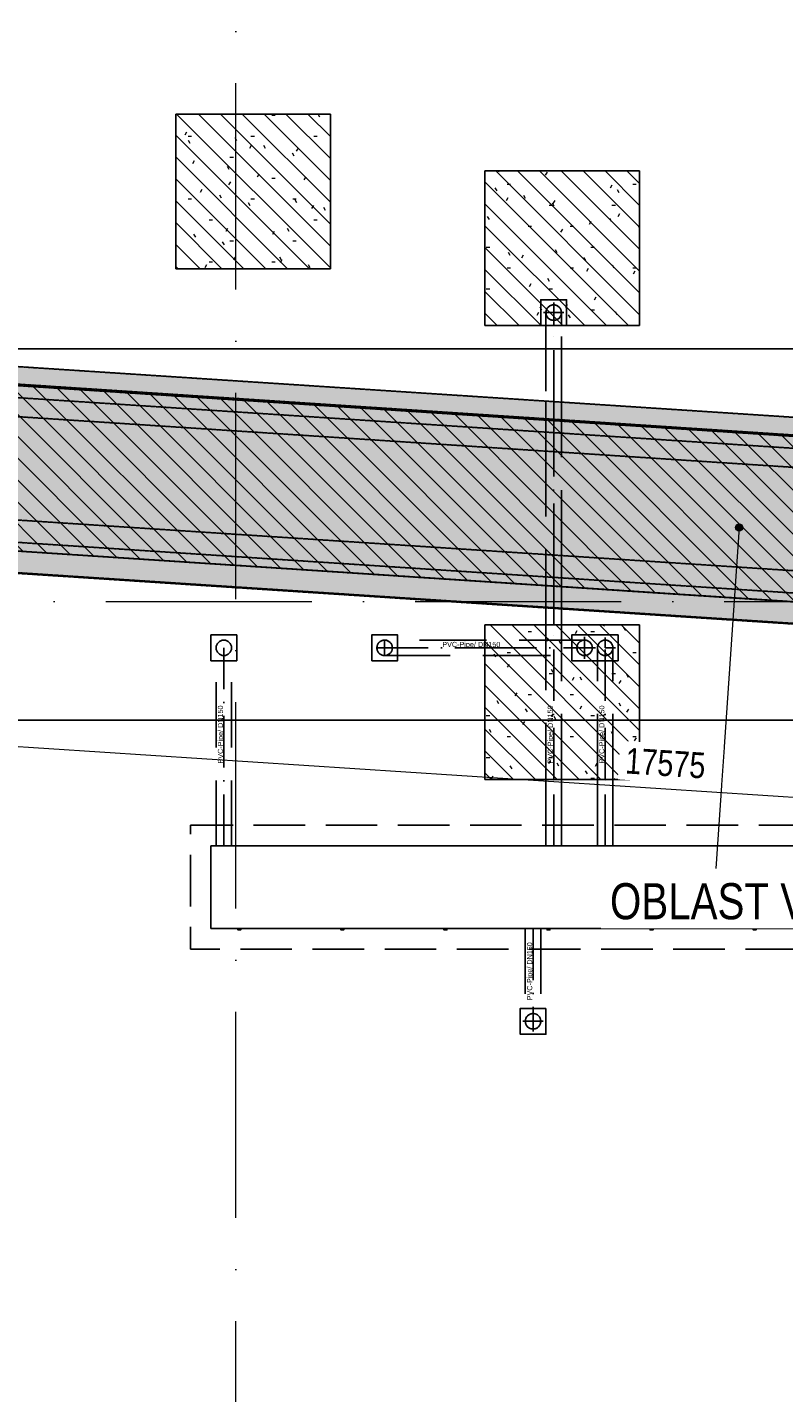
# Model space of a CAD drawing. Header units: millimetres. Extents: x -2694 to 330324, y -17289 to 76899.
# Tile 31 of 142: x 75747 to 83086, y 13081 to 26317. Entities that reach past the tile are written whole.
import ezdxf

# ---------------------------------------------------------------- set-up
doc = ezdxf.new("R2010")
doc.units = ezdxf.units.MM
for name, pattern in [('A_CARA_07', [7, 5, -2]), ('B_CARA_05', [4, 3, -1]), ('IMPORT-A_CARA_07', [700, 500, -200]), ('IMPORT-A_CARA_15', [760, 500, -130, 0, -130]), ('IMPORT-HIDDEN', [952.5, 635, -317.5]), ('Čerchovaná 20mm', [3000, 2000, -500, 0, -500])]:
    doc.linetypes.add(name, pattern=pattern)
for name, color, linetype, lineweight in [('02_0_25386_PODLAHA HALY A ZÁKLADY VESTAVKŮ 4_6_2025_dwg', 8, 'Continuous', 9), ('CA_KOTY', 3, 'Continuous', 9), ('CA_KOTY-100', 3, 'Continuous', 9), ('CA_OSY', 5, 'IMPORT-A_CARA_15', 13), ('CA_PODLAHA CHRÁN_ POPIS', 12, 'IMPORT-A_CARA_15', 25), ('CA_PODLAHA CHRÁNIČKY', 12, 'IMPORT-A_CARA_07', 25), ('CA_PODLAHA OBRYS', 12, 'Continuous', 25), ('CA_POHHRA18', 9, 'Continuous', 9), ('CA_POHHRA25', 7, 'Continuous', 13), ('CA_TEXT25', 7, 'Continuous', 9), ('CA_ZAKLADY25', 7, 'Continuous', 13)]:
    doc.layers.add(name, color=color, linetype=linetype, lineweight=lineweight)
doc.styles.add('Arial', font='arial.ttf', dxfattribs={"height": 50})
doc.styles.add('Arial_2', font='arial.ttf', dxfattribs={"width": 0.8, "height": 250})
doc.styles.add('Arial_3', font='arial.ttf', dxfattribs={"width": 0.8, "height": 350})
doc.dimstyles.new('HP_Přímá_-_2_5_mm_Ariel', dxfattribs={"dimscale": 304.8, "dimtxt": 255.06485, "dimasz": 0.656168, "dimexe": 0.328084, "dimexo": 0.0625, "dimgap": 0.164042, "dimtad": 1, "dimdec": 0, "dimzin": 0, "dimdsep": 46, "dimtxsty": 'Arial_2', "dimblk1": 'OBLIQUE', "dimblk2": 'OBLIQUE', "dimsah": 1, "dimcen": 0.09, "dimazin": 0, "dimtfac": 1, "dimtdec": 4, "dimtix": 1, "dimtmove": 0, "dimatfit": 3, "dimfxl": 2.296588, "dimfxlon": 1, "dimtvp": 1, "dimtfill": 1, "dimtolj": 1, "dimtzin": 0, "dimarcsym": 2})
pattern_1 = [(0, (0, 0), (609.6, 152.4), [50.292, -406.908, 50.292, -406.908, -2438.4]), (0, (0, 0), (609.6, 152.4), [-914.4, 50.292, -864.108, 50.292, -406.908, -1066.8]), (0, (0, 0), (609.6, 152.4), [-2286, 50.292, -254.508, 50.292, -711.708]), (120, (228.6, 76.2), (-436.78227, 451.729086), [50.292, -406.908, 50.292, -406.908, -2438.4]), (120, (228.6, 76.2), (-436.78227, 451.729086), [-914.4, 50.292, -864.108, 50.292, -406.908, -1066.8]), (120, (228.6, 76.2), (-436.78227, 451.729086), [-2286, 50.292, -254.508, 50.292, -711.708]), (240, (304.8, 381), (-172.81773, -604.129086), [50.292, -406.908, 50.292, -406.908, -2438.4]), (240, (304.8, 381), (-172.81773, -604.129086), [-914.4, 50.292, -864.108, 50.292, -406.908, -1066.8]), (240, (304.8, 381), (-172.81773, -604.129086), [-2286, 50.292, -254.508, 50.292, -711.708])]
pattern_2 = [(135, (0, 0), (-106.06602, -106.06602), [])]

# ---------------------------------------------------------------- blocks, each defined once
blk = doc.blocks.new('Fundament_ pravoúhlý - 1500 x 1500 x 4400mm-V66-BOURÁNÍ STÁVAJÍCÍCH ZÁKLADOVÝCH PRVKŮ')
at = {"layer": 'CA_ZAKLADY25'}
h = blk.add_hatch(dxfattribs=at)
h.set_pattern_fill('FP_29', color=256, style=0, pattern_type=2)
h.set_pattern_definition([(0, (-77938.01, -24725.42), (812.8, 203.2), [33.528, -576.072, 33.528, -3827.272]), (0, (-77938.01, -24725.42), (812.8, 203.2), [-643.128, -576.072, 33.528, -1185.672, -2032]), (0, (-77938.01, -24725.42), (812.8, 203.2), [-2438.4, 33.528, -576.072, 33.528, -1388.872]), (0, (-77938.01, -24725.42), (812.8, 203.2), [-3081.528, -372.872, 33.528, -982.472]), (120, (-77633.21, -24623.82), (-582.37636, 602.30545), [33.528, -576.072, 33.528, -3827.272]), (120, (-77633.21, -24623.82), (-582.37636, 602.30545), [-643.128, -576.072, 33.528, -1185.672, -2032]), (120, (-77633.21, -24623.82), (-582.37636, 602.30545), [-2438.4, 33.528, -576.072, 33.528, -1388.872]), (120, (-77633.21, -24623.82), (-582.37636, 602.30545), [-3081.528, -372.872, 33.528, -982.472]), (240, (-77531.62, -24217.42), (-230.42364, -805.50545), [33.528, -576.072, 33.528, -3827.272]), (240, (-77531.62, -24217.42), (-230.42364, -805.50545), [-643.128, -576.072, 33.528, -1185.672, -2032]), (240, (-77531.62, -24217.42), (-230.42364, -805.50545), [-2438.4, 33.528, -576.072, 33.528, -1388.872]), (240, (-77531.62, -24217.42), (-230.42364, -805.50545), [-3081.528, -372.872, 33.528, -982.472])])
h.paths.add_polyline_path([(-750, -750), (750, -750), (750, 750), (-750, 750), (-750, -529)])
at = {"layer": 'CA_ZAKLADY25', "color": 9, "linetype": 'B_CARA_05', "lineweight": 25}
for p, q in [((750, 750), (-750, 750)), ((-750, 750), (-750, -750)), ((-750, -750), (-750, 750)), ((-750, 750), (750, 750)), ((750, -750), (750, 750)), ((750, 750), (750, -750)), ((-750, -750), (750, -750)), ((750, -750), (-750, -750))]:
    blk.add_line(p, q, dxfattribs=at)
blk = doc.blocks.new('Fundament_ pravoúhlý - 1500 x 1500 x 4400mm-V73-BOURÁNÍ STÁVAJÍCÍCH ZÁKLADOVÝCH PRVKŮ')
at = {"layer": 'CA_ZAKLADY25'}
h = blk.add_hatch(dxfattribs=at)
h.set_pattern_fill('FP_39', color=256, style=0, pattern_type=2)
h.set_pattern_definition([(0, (-80938.01, -24175.42), (812.8, 203.2), [33.528, -576.072, 33.528, -3827.272]), (0, (-80938.01, -24175.42), (812.8, 203.2), [-643.128, -576.072, 33.528, -1185.672, -2032]), (0, (-80938.01, -24175.42), (812.8, 203.2), [-2438.4, 33.528, -576.072, 33.528, -1388.872]), (0, (-80938.01, -24175.42), (812.8, 203.2), [-3081.528, -372.872, 33.528, -982.472]), (120, (-80633.21, -24073.82), (-582.37636, 602.30545), [33.528, -576.072, 33.528, -3827.272]), (120, (-80633.21, -24073.82), (-582.37636, 602.30545), [-643.128, -576.072, 33.528, -1185.672, -2032]), (120, (-80633.21, -24073.82), (-582.37636, 602.30545), [-2438.4, 33.528, -576.072, 33.528, -1388.872]), (120, (-80633.21, -24073.82), (-582.37636, 602.30545), [-3081.528, -372.872, 33.528, -982.472]), (240, (-80531.62, -23667.42), (-230.42364, -805.50545), [33.528, -576.072, 33.528, -3827.272]), (240, (-80531.62, -23667.42), (-230.42364, -805.50545), [-643.128, -576.072, 33.528, -1185.672, -2032]), (240, (-80531.62, -23667.42), (-230.42364, -805.50545), [-2438.4, 33.528, -576.072, 33.528, -1388.872]), (240, (-80531.62, -23667.42), (-230.42364, -805.50545), [-3081.528, -372.872, 33.528, -982.472])])
h.paths.add_polyline_path([(-750, -750), (750, -750), (750, 750), (-750, 750), (-750, 21)])
at = {"layer": 'CA_ZAKLADY25', "color": 9, "linetype": 'B_CARA_05', "lineweight": 25}
for p, q in [((750, 750), (-750, 750)), ((-750, 750), (-750, -750)), ((-750, -750), (-750, 750)), ((-750, 750), (750, 750)), ((750, -750), (750, 750)), ((750, 750), (750, -750)), ((-750, -750), (750, -750)), ((750, -750), (-750, -750))]:
    blk.add_line(p, q, dxfattribs=at)
blk = doc.blocks.new('Fundament_ pravoúhlý - 1500 x 1500 x 4400mm-V74-BOURÁNÍ STÁVAJÍCÍCH ZÁKLADOVÝCH PRVKŮ')
at = {"layer": 'CA_ZAKLADY25'}
h = blk.add_hatch(dxfattribs=at)
h.set_pattern_fill('FP_40', color=256, style=0, pattern_type=2)
h.set_pattern_definition([(0, (-80938.01, -19775.42), (812.8, 203.2), [33.528, -576.072, 33.528, -3827.272]), (0, (-80938.01, -19775.42), (812.8, 203.2), [-643.128, -576.072, 33.528, -1185.672, -2032]), (0, (-80938.01, -19775.42), (812.8, 203.2), [-2438.4, 33.528, -576.072, 33.528, -1388.872]), (0, (-80938.01, -19775.42), (812.8, 203.2), [-3081.528, -372.872, 33.528, -982.472]), (120, (-80633.21, -19673.82), (-582.37636, 602.30545), [33.528, -576.072, 33.528, -3827.272]), (120, (-80633.21, -19673.82), (-582.37636, 602.30545), [-643.128, -576.072, 33.528, -1185.672, -2032]), (120, (-80633.21, -19673.82), (-582.37636, 602.30545), [-2438.4, 33.528, -576.072, 33.528, -1388.872]), (120, (-80633.21, -19673.82), (-582.37636, 602.30545), [-3081.528, -372.872, 33.528, -982.472]), (240, (-80531.62, -19267.42), (-230.42364, -805.50545), [33.528, -576.072, 33.528, -3827.272]), (240, (-80531.62, -19267.42), (-230.42364, -805.50545), [-643.128, -576.072, 33.528, -1185.672, -2032]), (240, (-80531.62, -19267.42), (-230.42364, -805.50545), [-2438.4, 33.528, -576.072, 33.528, -1388.872]), (240, (-80531.62, -19267.42), (-230.42364, -805.50545), [-3081.528, -372.872, 33.528, -982.472])])
h.paths.add_polyline_path([(-750, -750), (750, -750), (750, 750), (-750, 750), (-750, -476)])
at = {"layer": 'CA_ZAKLADY25', "color": 9, "linetype": 'B_CARA_05', "lineweight": 25}
for p, q in [((750, 750), (-750, 750)), ((-750, 750), (-750, -750)), ((-750, -750), (-750, 750)), ((-750, 750), (750, 750)), ((750, -750), (750, 750)), ((750, 750), (750, -750)), ((-750, -750), (750, -750)), ((750, -750), (-750, -750))]:
    blk.add_line(p, q, dxfattribs=at)
blk = doc.blocks.new('11542 TAO základy_rvt-1-BOURÁNÍ STÁVAJÍCÍCH ZÁKLADOVÝCH PRVKŮ')
at = {"layer": 'CA_ZAKLADY25', "color": 9, "linetype": 'B_CARA_05', "lineweight": 25}
for name, p in [('Fundament_ pravoúhlý - 1500 x 1500 x 4400mm-V66-BOURÁNÍ STÁVAJÍCÍCH ZÁKLADOVÝCH PRVKŮ', (77938, 24725)), ('Fundament_ pravoúhlý - 1500 x 1500 x 4400mm-V73-BOURÁNÍ STÁVAJÍCÍCH ZÁKLADOVÝCH PRVKŮ', (80938, 24175)), ('Fundament_ pravoúhlý - 1500 x 1500 x 4400mm-V74-BOURÁNÍ STÁVAJÍCÍCH ZÁKLADOVÝCH PRVKŮ', (80938, 19775))]:
    blk.add_blockref(name, p, dxfattribs=at)
blk = doc.blocks.new('02_0_25386_PODLAHA HALY A ZÁKLADY VESTAVKŮ 4_6_2025_dwg_A$C0b34a81f-2769432-BOURÁNÍ STÁVAJÍCÍCH ZÁKLADOVÝCH PRVKŮ')
at = {"layer": 'CA_PODLAHA CHRÁN_ POPIS', "color": 1}
for p, q in [((81263, 23100), (81263, 23838)), ((81263, 22929), (81263, 23100)), ((81263, 22916), (81263, 22929)), ((81263, 22800), (81263, 22916)), ((81263, 22615), (81263, 22800)), ((81263, 21613), (81263, 22615)), ((81263, 21397), (81263, 21613)), ((81263, 21313), (81263, 21397)), ((81263, 21311), (81263, 21313)), ((81263, 21103), (81263, 21311)), ((81263, 21096), (81263, 21103)), ((81263, 20938), (81263, 21096)), ((81263, 19438), (81263, 20938)), ((79623, 20635), (79623, 20791)), ((81563, 20606), (81563, 20820)), ((78063, 18793), (78063, 20713)), ((79545, 20713), (80597, 20713)), ((81263, 18793), (81263, 19438)), ((81763, 18793), (81763, 19438))]:
    blk.add_line(p, q, dxfattribs=at)
at = {"layer": 'CA_PODLAHA CHRÁN_ POPIS', "color": 1, "flags": 128}
for points in [[(81263, 23838), (81263, 23963), (81164, 23963)], [(81263, 24062), (81263, 23963), (81362, 23963)], [(81763, 20812), (81763, 20713), (81862, 20713)], [(80597, 20713), (81456, 20713), (81670, 20713)], [(81763, 19438), (81763, 20713), (81664, 20713)], [(81063, 17993), (81063, 17093), (81162, 17093)], [(80964, 17093), (81063, 17093), (81063, 16994)]]:
    blk.add_lwpolyline(points, dxfattribs=at)
at = {"layer": 'CA_PODLAHA CHRÁN_ POPIS', "color": 1}
for centre in [(81263, 23963), (79623, 20713), (81563, 20713), (81763, 20713), (81063, 17093)]:
    blk.add_circle(centre, 75, dxfattribs=at)
at = {"layer": 'CA_PODLAHA CHRÁNIČKY', "color": 1, "linetype": 'IMPORT-HIDDEN'}
for p, q in [((81188, 23963), (81188, 23838)), ((81338, 23838), (81338, 23963)), ((81188, 23838), (81188, 23105)), ((81338, 23096), (81338, 23838)), ((81188, 23105), (81188, 22934)), ((81338, 22924), (81338, 23096)), ((81188, 22934), (81188, 22921)), ((81188, 22921), (81188, 22805)), ((81338, 22911), (81338, 22924)), ((81338, 22795), (81338, 22911)), ((81188, 22805), (81188, 22620)), ((81338, 22610), (81338, 22795)), ((81188, 22620), (81188, 21618)), ((81338, 21608), (81338, 22610)), ((81188, 21618), (81188, 21402)), ((81338, 21392), (81338, 21608)), ((81188, 21402), (81188, 21317)), ((81188, 21317), (81188, 21316)), ((81188, 21316), (81188, 21108)), ((81338, 21308), (81338, 21392)), ((81338, 21306), (81338, 21308)), ((81338, 21098), (81338, 21306)), ((81188, 21108), (81188, 21101)), ((81188, 21101), (81188, 20938)), ((81338, 21091), (81338, 21098)), ((81338, 20938), (81338, 21091)), ((81188, 20938), (81188, 19438)), ((81338, 19438), (81338, 20938)), ((80597, 20788), (79623, 20788)), ((81563, 20788), (80597, 20788)), ((77988, 18793), (77988, 20713)), ((78138, 18793), (78138, 20713)), ((81688, 19438), (81688, 20713)), ((81838, 19438), (81838, 20713)), ((79623, 20638), (80597, 20638)), ((80597, 20638), (81563, 20638)), ((81188, 19438), (81188, 18793)), ((81338, 18793), (81338, 19438)), ((81688, 18793), (81688, 19438)), ((81838, 18793), (81838, 19438)), ((80988, 17993), (80988, 17093)), ((81138, 17993), (81138, 17093))]:
    blk.add_line(p, q, dxfattribs=at)
at = {"layer": 'CA_PODLAHA OBRYS', "color": 1}
for p, q in [((75960, 20013), (80597, 20013)), ((80597, 20013), (82097, 20013)), ((82097, 20013), (86597, 20013))]:
    blk.add_line(p, q, dxfattribs=at)
at = {"layer": 'CA_PODLAHA OBRYS', "color": 1, "flags": 128}
for points in [[(81138, 23838), (81388, 23838), (81388, 24088), (81138, 24088)], [(77938, 20588), (78188, 20588), (78188, 20838), (77938, 20838)], [(79498, 20588), (79748, 20588), (79748, 20838), (79498, 20838)], [(81438, 20588), (81888, 20588), (81888, 20838), (81438, 20838)], [(86624, 17993), (77938, 17993), (77938, 18793), (88513, 18793), (88513, 17993), (87424, 17993), (87424, 10521), (86624, 10521)], [(81188, 17218), (80938, 17218), (80938, 16968), (81188, 16968)]]:
    blk.add_lwpolyline(points, close=True, dxfattribs=at)
for points in [[(86597, 23613), (75960, 23613), (75960, 23446)], [(86624, 10521), (86624, 17993), (77938, 17993), (77938, 18793), (88463, 18793)], [(78227, 17993), (78227, 17978), (78199, 17978), (78199, 17993)], [(78207, 17993), (78207, 17991), (78201, 17991), (78201, 17980), (78225, 17980), (78225, 17991), (78219, 17991), (78219, 17993)], [(79227, 17993), (79227, 17978), (79199, 17978), (79199, 17993)], [(79207, 17993), (79207, 17991), (79201, 17991), (79201, 17980), (79225, 17980), (79225, 17991), (79219, 17991), (79219, 17993)], [(80227, 17993), (80227, 17978), (80199, 17978), (80199, 17993)], [(80207, 17993), (80207, 17991), (80201, 17991), (80201, 17980), (80225, 17980), (80225, 17991), (80219, 17991), (80219, 17993)], [(81227, 17993), (81227, 17978), (81199, 17978), (81199, 17993)], [(81207, 17993), (81207, 17991), (81201, 17991), (81201, 17980), (81225, 17980), (81225, 17991), (81219, 17991), (81219, 17993)], [(82227, 17993), (82227, 17978), (82199, 17978), (82199, 17993)], [(82207, 17993), (82207, 17991), (82201, 17991), (82201, 17980), (82225, 17980), (82225, 17991), (82219, 17991), (82219, 17993)], [(83227, 17993), (83227, 17978), (83199, 17978), (83199, 17993)], [(83207, 17993), (83207, 17991), (83201, 17991), (83201, 17980), (83225, 17980), (83225, 17991), (83219, 17991), (83219, 17993)]]:
    blk.add_lwpolyline(points, dxfattribs=at)
at = {"layer": 'CA_PODLAHA OBRYS', "color": 1, "linetype": 'IMPORT-A_CARA_07', "flags": 128}
blk.add_lwpolyline([(86424, 17793), (77738, 17793), (77738, 18993), (88513, 18993), (88513, 17793), (87624, 17793), (87624, 10721), (86424, 10721)], close=True, dxfattribs=at)
at = {"layer": 'CA_PODLAHA OBRYS', "color": 1}
for centre in [(81263, 23963), (78063, 20713), (79623, 20713), (81563, 20713), (81763, 20713), (81063, 17093)]:
    blk.add_circle(centre, 75, dxfattribs=at)
at = {"layer": 'CA_PODLAHA CHRÁN_ POPIS', "insert": (80464, 20771), "char_height": 50, "width": 672.14, "attachment_point": 2, "line_spacing_factor": 0.941778, "style": 'Arial'}
blk.add_mtext('PVC-Pipe/ DN150', dxfattribs=at)
at = {"layer": 'CA_PODLAHA CHRÁN_ POPIS', "char_height": 50, "width": 672.14, "attachment_point": 2, "rotation": 90, "line_spacing_factor": 0.941778, "style": 'Arial'}
for insert in [(78005, 19873), (81205, 19873), (81705, 19873), (81005, 17578)]:
    blk.add_mtext('PVC-Pipe/ DN150', dxfattribs=dict(at, insert=insert))
blk = doc.blocks.new('02_0_25386_PODLAHA HALY A ZÁKLADY VESTAVKŮ 4_6_2025_dwg-2745952-BOURÁNÍ STÁVAJÍCÍCH ZÁKLADOVÝCH PRVKŮ')
blk.add_blockref('02_0_25386_PODLAHA HALY A ZÁKLADY VESTAVKŮ 4_6_2025_dwg_A$C0b34a81f-2769432-BOURÁNÍ STÁVAJÍCÍCH ZÁKLADOVÝCH PRVKŮ', (2306174, -1797959))
blk = doc.blocks.new('DIMBLOCK9-BOURÁNÍ STÁVAJÍCÍCH ZÁKLADOVÝCH PRVKŮ')
at = {"layer": 'CA_KOTY-100'}
for p, q in [((73149, 19509), (73194, 20208)), ((73149, 19509), (73255, 19602)), ((73149, 19509), (73042, 19416)), ((73149, 19509), (73142, 19409)), ((73149, 19509), (90687, 18362)), ((90687, 18362), (90732, 19061)), ((90687, 18362), (90793, 18455)), ((90687, 18362), (90580, 18269)), ((90687, 18362), (90680, 18262))]:
    blk.add_line(p, q, dxfattribs=at)
at = {"layer": 'CA_KOTY-100', "color": 0, "insert": (81560, 19334), "char_height": 250, "width": 918.23, "attachment_point": 1, "rotation": 356.258, "line_spacing_factor": 0.941778, "style": 'Arial_2', "bg_fill": 3, "box_fill_scale": 1.25, "bg_fill_color": 256, "bg_fill_true_color": 13158600, "bg_fill_transparency": 0}
blk.add_mtext('17575', dxfattribs=at)
blk = doc.blocks.new('_Oblique')
at = {"color": 0, "linetype": 'ByBlock', "lineweight": -2}
blk.add_line((-0.5, -0.5), (0.5, 0.5), dxfattribs=at)

msp = doc.modelspace()

# ---------------------------------------------------------------- hatches: boundary and pattern name
at = {"layer": 'CA_POHHRA18'}
h = msp.add_hatch(dxfattribs=at)
h.set_pattern_fill('FP_191', color=90, style=0, pattern_type=2)
h.set_pattern_definition(pattern_2)
h.paths.add_polyline_path([(90810.2, 20252.9), (90914.3, 21844.6), (73936.6, 22955), (69231.8, 27354.5), (68162.5, 26157.6), (73254.6, 21395.9), (82639.5, 20784.9)])
h.paths.add_polyline_path([(153317.7, 24114.7), (164295.2, 25632.4), (171831.9, 25828), (171790.4, 27427), (164161.3, 27229.1), (153098.6, 25699.6)])
h = msp.add_hatch(dxfattribs=at)
h.set_pattern_fill('FP_191', color=90, style=0, pattern_type=2)
h.set_pattern_definition(pattern_2)
h.paths.add_polyline_path([(78688, 23975.4), (78688, 25475.4), (77188, 25475.4), (77188, 23975.4)])
h = msp.add_hatch(dxfattribs=at)
h.set_pattern_fill('FP_191', color=90, style=0, pattern_type=2)
h.set_pattern_definition(pattern_2)
h.paths.add_polyline_path([(81688, 23425.4), (81688, 24925.4), (80188, 24925.4), (80188, 23425.4)])
h = msp.add_hatch(dxfattribs=at)
h.set_pattern_fill('FP_191', color=90, style=0, pattern_type=2)
h.set_pattern_definition(pattern_2)
h.paths.add_polyline_path([(81688, 19025.4), (81688, 20525.4), (80188, 20525.4), (80188, 19025.4)])
at = {"layer": 'CA_POHHRA25', "linetype": 'B_CARA_05'}
h = msp.add_hatch(dxfattribs=at)
h.set_pattern_fill('FP_6', color=256, style=0, pattern_type=2)
h.set_pattern_definition(pattern_1)
h.paths.add_polyline_path([(112655.7, 20312.7), (114133, 20516.9), (71848.8, 23275.6), (71825.7, 22976.5), (111554.5, 20384.5)])
h = msp.add_hatch(dxfattribs=at)
h.set_pattern_fill('FP_3', color=256, style=0, pattern_type=2)
h.set_pattern_definition(pattern_1)
h.paths.add_polyline_path([(114243.5, 20024.6), (114232.6, 20325.9), (73446.1, 22986.9), (73789.3, 22663.9), (111554.5, 20200)])
h = msp.add_hatch(dxfattribs=at)
h.set_pattern_fill('FP_6', color=256, style=0, pattern_type=2)
h.set_pattern_definition(pattern_1)
h.paths.add_polyline_path([(114205.5, 18507.9), (114194.6, 18809.3), (71718.8, 21580.5), (71695.8, 21281.4), (111554.5, 18680.9)])
h = msp.add_hatch(dxfattribs=at)
h.set_pattern_fill('FP_2', color=256, style=0, pattern_type=2)
h.set_pattern_definition(pattern_1)
h.paths.add_polyline_path([(114290.7, 18718.7), (114279.8, 19020.1), (73398.7, 21687.3), (73744.3, 21364.1), (111554.5, 18897.3)])
at = {"layer": 'CA_TEXT25'}
h = msp.add_hatch(color=256, dxfattribs=at)
edge = h.paths.add_edge_path()
edge.add_arc((82654.5, 21468.4), 35, 0, 360)
at = {"layer": 'CA_ZAKLADY25', "linetype": 'B_CARA_05'}
h = msp.add_hatch(dxfattribs=at)
h.set_pattern_fill('FP_6', color=256, style=0, pattern_type=2)
h.set_pattern_definition(pattern_1)
h.paths.add_polyline_path([(114295.2, 18711.8), (164290.8, 25624.3), (256533.4, 28017.2), (300316.5, 24830.7), (300433, 26438.8), (256575.5, 29630.7), (164143.8, 27232.5), (114232, 20331.6), (73888.4, 22973.1), (68679.3, 27876.5), (374.8, 32323.6), (270.9, 30726.9), (68008.8, 26316.6), (73272.1, 21394.9), (111554.5, 18891.1)])
h = msp.add_hatch(dxfattribs=at)
h.set_pattern_fill('FP_6', color=256, style=0, pattern_type=2)
h.set_pattern_definition(pattern_1)
h.paths.add_polyline_path([(114295.2, 18711.8), (164290.8, 25624.3), (256533.4, 28017.2), (300316.5, 24830.7), (300433, 26438.8), (256575.5, 29630.7), (164143.8, 27232.5), (114232, 20331.6), (73888.4, 22973.1), (68679.3, 27876.5), (374.8, 32323.6), (270.9, 30726.9), (68008.8, 26316.6), (73272.1, 21394.9), (111554.5, 18891.1)])
h = msp.add_hatch(dxfattribs=at)
h.set_pattern_fill('FP_6', color=256, style=0, pattern_type=2)
h.set_pattern_definition(pattern_1)
h.paths.add_polyline_path([(114205.2, 18514.7), (164274.5, 25437.3), (256538.1, 27831.1), (300315, 24639.3), (300460.1, 26633.1), (256584.9, 29826.2), (164111.1, 27427), (114133, 20516.9), (71848.8, 23275.6), (259.8, 29642.3), (82.6, 27650.1), (71406.6, 21306.9), (111554.5, 18687.6)])
h = msp.add_hatch(dxfattribs=at)
h.set_pattern_fill('FP_6', color=256, style=0, pattern_type=2)
h.set_pattern_definition(pattern_1)
h.paths.add_polyline_path([(114205.2, 18514.7), (164274.5, 25437.3), (256538.1, 27831.1), (300315, 24639.3), (300460.1, 26633.1), (256584.9, 29826.2), (164111.1, 27427), (114133, 20516.9), (71848.8, 23275.6), (259.8, 29642.3), (82.6, 27650.1), (71406.6, 21306.9), (111554.5, 18687.6)])

# ---------------------------------------------------------------- linework, layer by layer
at = {"layer": 'CA_OSY', "linetype": 'Čerchovaná 20mm', "lineweight": 9}
for p, q in [((77770, -226.2), (77770, 75699.1)), ((-1493.6, 20749.9), (299971.9, 20749.9))]:
    msp.add_line(p, q, dxfattribs=at)
at = {"layer": 'CA_POHHRA25', "linetype": 'A_CARA_07', "lineweight": 9}
for p, q in [((77188, 25475.4), (77188, 23975.4)), ((78688, 25475.4), (77188, 25475.4)), ((78688, 23975.4), (78688, 25475.4)), ((80188, 24925.4), (80188, 23425.4)), ((81688, 24925.4), (80188, 24925.4)), ((81688, 23425.4), (81688, 24925.4)), ((77188, 23975.4), (78688, 23975.4)), ((80188, 23425.4), (81688, 23425.4)), ((90914.3, 21844.6), (73936.6, 22955)), ((73254.6, 21395.9), (90810.2, 20252.9)), ((80188, 20525.4), (80188, 19025.4)), ((81688, 20525.4), (80188, 20525.4)), ((81688, 19025.4), (81688, 20525.4)), ((80188, 19025.4), (81688, 19025.4))]:
    msp.add_line(p, q, dxfattribs=at)
at = {"layer": 'CA_POHHRA25', "linetype": 'B_CARA_05', "lineweight": 9}
for p, q in [((71848.8, 23275.6), (115621.2, 20419.8)), ((115621.2, 20419.8), (71848.8, 23275.6)), ((71825.7, 22976.5), (112655.7, 20312.7)), ((112655.7, 20312.7), (71825.7, 22976.5)), ((114232.6, 20325.9), (73916.4, 22956.3)), ((73916.4, 22956.3), (114232.6, 20325.9)), ((114243.5, 20024.6), (73789.3, 22663.9)), ((73789.3, 22663.9), (114243.5, 20024.6)), ((114194.6, 18809.3), (71718.8, 21580.5)), ((71718.8, 21580.5), (114194.6, 18809.3)), ((73398.7, 21687.3), (114279.8, 19020.1)), ((114279.8, 19020.1), (73398.7, 21687.3)), ((73272.1, 21394.9), (114290.7, 18718.7)), ((114290.7, 18718.7), (73272.1, 21394.9)), ((114205.5, 18507.9), (71695.8, 21281.4)), ((71695.8, 21281.4), (114205.5, 18507.9))]:
    msp.add_line(p, q, dxfattribs=at)
at = {"layer": 'CA_TEXT25', "color": 50}
msp.add_circle((82654.5, 21468.4), 35, dxfattribs=at)
at = {"layer": 'CA_ZAKLADY25', "linetype": 'B_CARA_05', "lineweight": 9}
for p, q in [((71848.8, 23275.6), (114133, 20516.9)), ((114133, 20516.9), (71848.8, 23275.6)), ((71848.8, 23275.6), (114133, 20516.9)), ((114133, 20516.9), (71848.8, 23275.6)), ((73888.4, 22973.1), (114232, 20331.6)), ((114232, 20331.6), (73888.4, 22973.1)), ((73888.4, 22973.1), (114232, 20331.6)), ((114232, 20331.6), (73888.4, 22973.1)), ((114295.2, 18711.8), (73272.1, 21394.9)), ((73272.1, 21394.9), (114295.2, 18711.8)), ((114295.2, 18711.8), (73272.1, 21394.9)), ((73272.1, 21394.9), (114295.2, 18711.8)), ((114205.2, 18514.7), (71406.6, 21306.9)), ((71406.6, 21306.9), (114205.2, 18514.7)), ((114205.2, 18514.7), (71406.6, 21306.9)), ((71406.6, 21306.9), (114205.2, 18514.7))]:
    msp.add_line(p, q, dxfattribs=at)

# ---------------------------------------------------------------- block references
at = {"lineweight": 5}
msp.add_blockref('11542 TAO základy_rvt-1-BOURÁNÍ STÁVAJÍCÍCH ZÁKLADOVÝCH PRVKŮ', (0, 0), dxfattribs=at)
at = {"layer": '02_0_25386_PODLAHA HALY A ZÁKLADY VESTAVKŮ 4_6_2025_dwg', "color": 240, "linetype": 'IMPORT-A_CARA_07'}
msp.add_blockref('02_0_25386_PODLAHA HALY A ZÁKLADY VESTAVKŮ 4_6_2025_dwg-2745952-BOURÁNÍ STÁVAJÍCÍCH ZÁKLADOVÝCH PRVKŮ', (-2306582.6, 1797547.1), dxfattribs=at)

# ---------------------------------------------------------------- next in the draw order: texts
at = {"layer": 'CA_TEXT25', "insert": (81400.7, 18020), "char_height": 350, "width": 2482.024, "attachment_point": 1, "style": 'Arial_3', "bg_fill": 3, "box_fill_scale": 1.25, "bg_fill_color": 256, "bg_fill_true_color": 13158600, "bg_fill_transparency": 0}
msp.add_mtext('OBLAST VI', dxfattribs=at)

# ---------------------------------------------------------------- next in the draw order: dimensions: what is measured, and where the dimension line sits
at = {"layer": 'CA_KOTY'}
dim = msp.add_linear_dim(base=(90686.5, 18362.1), p1=(73194.5, 20207.6), p2=(90732.2, 19060.6), angle=356.25798, dimstyle='HP_Přímá_-_2_5_mm_Ariel', override={"dimpost": '<>', "dimfxl": 17575.213684}, dxfattribs=at)
dim.commit()
dim.dimension.update_dxf_attribs({"geometry": 'DIMBLOCK9-BOURÁNÍ STÁVAJÍCÍCH ZÁKLADOVÝCH PRVKŮ', "text_midpoint": (81929.2, 19112.8)})

# ---------------------------------------------------------------- next in the draw order: linework, layer by layer
at = {"layer": 'CA_TEXT25', "color": 50}
msp.add_line((82654.5, 21468.4), (82427.5, 18163.2), dxfattribs=at)

doc.saveas('drawing.dxf')
